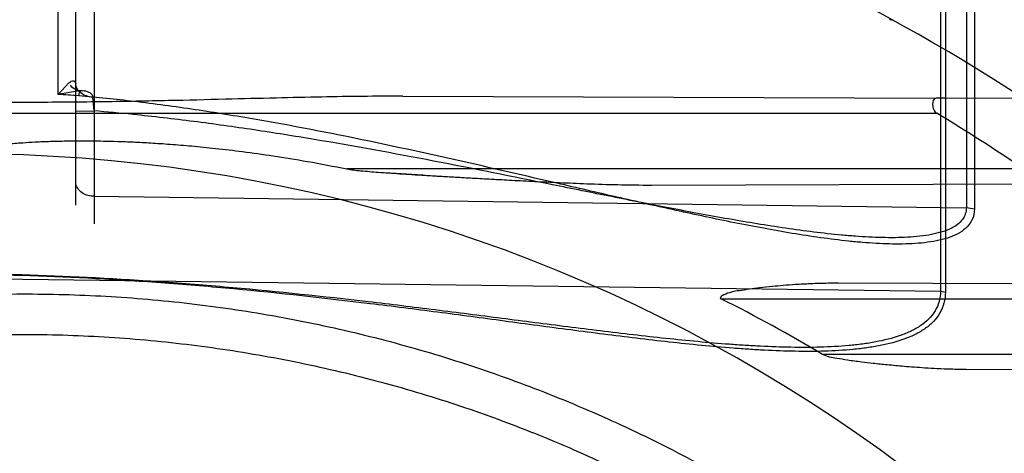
# Model space of a CAD drawing. Header units: millimetres. Extents: x 0 to 297, y 0 to 210.
# Tile 32 of 256: x 147.5131 to 147.6458, y 91.5267 to 91.5852. Entities that reach past the tile are written whole.
import ezdxf

# ---------------------------------------------------------------- set-up
doc = ezdxf.new("R2010")
doc.units = ezdxf.units.MM
doc.header["$LTSCALE"] = 16.335
doc.layers.get('0').update_dxf_attribs({"linetype": 'CONTINUOUS'})
for name, color, linetype in [('01_GLOBAL', 7, 'CONTINUOUS'), ('INTFCLR_1', 7, 'CONTINUOUS'), ('INTFCLR_144815', 7, 'CONTINUOUS')]:
    doc.layers.add(name, color=color, linetype=linetype)

msp = doc.modelspace()

# ---------------------------------------------------------------- linework, layer by layer
at = {"color": 7, "linetype": 'Continuous'}
msp.add_circle((148.2308034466, 92.1164639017), 1.9, dxfattribs=at)
at = {"color": 9, "linetype": 'Continuous'}
msp.add_arc((148.2308034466, 92.1164639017), 1.8756493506, 182.9674534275, 267.0325465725, dxfattribs=at)
at = {"layer": '01_GLOBAL', "color": 7, "linetype": 'Continuous'}
msp.add_circle((148.2308034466, 92.1164639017), 1.925, dxfattribs=at)
at = {"layer": 'INTFCLR_1', "color": 9, "linetype": 'Continuous'}
for p, q in [((147.5182678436, 91.5751166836), (147.5182678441, 91.6539639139)), ((147.5206636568, 91.560170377), (147.5206636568, 91.6505999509)), ((147.5231200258, 91.6505999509), (147.5231200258, 91.55767075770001)), ((147.6407002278, 91.61871822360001), (147.6407002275, 91.5598441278)), ((147.6417817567, 91.61845895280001), (147.6417817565, 91.55964303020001)), ((147.6371989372, 91.6042165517), (147.6371989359, 91.54859623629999)), ((147.6378626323, 91.6040536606), (147.6378626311, 91.5484698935)), ((147.5182678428, 91.57511668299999), (147.519739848, 91.57666272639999)), ((147.5211214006, 91.57560421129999), (147.5182678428, 91.57511668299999)), ((147.5211211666, 91.5756013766), (147.5210544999, 91.5749383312)), ((147.5231200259, 91.5728991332), (147.5229576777, 91.5747462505)), ((147.5647430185, 91.5748678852), (147.6377611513, 91.5746130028)), ((147.5006636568, 91.57257411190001), (147.6367015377, 91.57257411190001)), ((147.5206636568, 91.57286829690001), (147.5231200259, 91.5728991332)), ((147.6484319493, 91.5650741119), (147.5571800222, 91.5650741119)), ((147.5982877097, 91.56289743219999), (147.6551468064, 91.5630959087)), ((147.5231200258, 91.5613891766), (147.6407002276, 91.5598441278)), ((147.6417817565, 91.5596430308), (147.6407002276, 91.5598441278)), ((147.5056636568, 91.5503246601), (147.6371989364, 91.54859623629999)), ((147.6723545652, 91.5494922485), (147.6234423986, 91.5496629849)), ((147.6371989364, 91.54859623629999), (147.6378626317, 91.5484698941)), ((147.6076236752, 91.5475741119), (147.6712840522, 91.5475741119)), ((147.679617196, 91.54007411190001), (147.6213170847, 91.54007411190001)), ((147.6406789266, 91.53804540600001), (147.6846089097, 91.53819875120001))]:
    msp.add_line(p, q, dxfattribs=at)
at = {"layer": 'INTFCLR_1', "color": 6, "linetype": 'Continuous'}
msp.add_line((147.648388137, 91.5745759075), (147.6377611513, 91.5746130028), dxfattribs=at)
at = {"layer": 'INTFCLR_1', "color": 7, "linetype": 'Continuous'}
msp.add_line((147.5674590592, 91.56423297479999), (147.5623141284, 91.56456742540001), dxfattribs=at)
at = {"layer": 'INTFCLR_1', "color": 6, "linetype": 'Continuous'}
for centre, radius, start, end in [((147.5056636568, 91.35632411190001), 0.3017258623, 270, 90.00000002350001), ((147.5056636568, 91.35632411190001), 0.2867456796, 270, 90.00000002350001), ((147.5070384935, 91.3568490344), 0.2516938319, 55.82187042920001, 58.99173825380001), ((147.5138778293, 91.36016422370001), 0.2095489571, 59.1550388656, 63.4249459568)]:
    msp.add_arc(centre, radius, start, end, dxfattribs=at)
at = {"layer": 'INTFCLR_1', "color": 9, "linetype": 'Continuous'}
for centre, radius, start, end in [((147.5056636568, 91.35632411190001), 0.2607760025, 56.81755615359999, 90), ((147.6302890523, 91.5836840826), 0.0015, 61.2710318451, 88.99999997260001), ((147.5056636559, 91.35632409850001), 0.219155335, 85.9729165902, 86.7029528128), ((147.5056636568, 91.35632411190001), 0.2107755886, 22.4933176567, 89.9999999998)]:
    msp.add_arc(centre, radius, start, end, dxfattribs=at)
at = {"layer": 'INTFCLR_1', "color": 7, "linetype": 'Continuous'}
msp.add_arc((147.6441153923, 92.8206117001), 1.2587150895, 266.5084999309, 266.7431427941, dxfattribs=at)
at = {"layer": 'INTFCLR_1', "color": 9, "linetype": 'Continuous'}
for points, knots in [([(147.5197398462, 91.5766627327), (147.5199320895, 91.5768005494), (147.5203545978, 91.5771718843), (147.5206636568, 91.5766978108), (147.5206636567, 91.5765334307)], [0, 0, 0, 0, 0.5899924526, 1, 1, 1, 1]), ([(147.5229576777, 91.5747462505), (147.5223817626, 91.57478032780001), (147.5213163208, 91.5750632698), (147.5206636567, 91.5760727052), (147.5206636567, 91.5765334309)], [0, 0, 0, 0, 0.5559904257, 1, 1, 1, 1]), ([(147.6417817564, 91.5596430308), (147.6417817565, 91.55920222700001), (147.6415517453, 91.5578830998), (147.6401562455, 91.5565672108), (147.6384854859, 91.55583727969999), (147.6370257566, 91.5554269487), (147.6348905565, 91.5550644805), (147.6320365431, 91.5549012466), (147.6291032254, 91.5549834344), (147.6266771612, 91.55515436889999), (147.6241770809, 91.5553912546), (147.6210171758, 91.5557868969), (147.615891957, 91.5565794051), (147.6094000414, 91.5577972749), (147.6028677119, 91.55918558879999), (147.5975747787, 91.56036566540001), (147.5922229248, 91.5615850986), (147.582826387, 91.5637680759), (147.5693778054, 91.56688336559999), (147.5558565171, 91.569747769), (147.5449711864, 91.5717571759), (147.5367673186, 91.5730871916), (147.5287940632, 91.57416480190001), (147.5235470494, 91.5747162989), (147.5210544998, 91.5749383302)], [0, 0, 0, 0, 0.0105992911, 0.0310934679, 0.0424744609, 0.0545634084, 0.0673977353, 0.0945087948, 0.1231162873, 0.1379212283, 0.1529827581, 0.1834962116, 0.2144785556, 0.2776740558, 0.3422856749, 0.375053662, 0.4080688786, 0.4742708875, 0.6070137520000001, 0.7400072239, 0.8065626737, 0.8731611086, 0.9398284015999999, 1, 1, 1, 1]), ([(147.5229576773, 91.5747462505), (147.5229487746, 91.57488417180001), (147.5225894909, 91.5755793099), (147.5216943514, 91.5755952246), (147.521112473, 91.5756058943)], [0, 0, 0, 0, 0.1919067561, 1, 1, 1, 1]), ([(147.640700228, 91.5598441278), (147.6407002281, 91.55927751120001), (147.6402757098, 91.5580713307), (147.6388769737, 91.5571154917), (147.6374231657, 91.5565532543), (147.635979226, 91.5562064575), (147.6338621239, 91.55589685), (147.6310347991, 91.555763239), (147.6281271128, 91.55584048), (147.6257208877, 91.55599354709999), (147.6232421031, 91.5562035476), (147.620109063, 91.5565518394), (147.615027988, 91.5572462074), (147.608590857, 91.5583090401), (147.6021097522, 91.5595173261), (147.5968592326, 91.5605421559), (147.5915518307, 91.561599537), (147.5822320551, 91.56348935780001), (147.5688880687, 91.56617839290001), (147.5554784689, 91.56863896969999), (147.5446862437, 91.5703592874), (147.536549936, 91.5714957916), (147.5293568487, 91.57233141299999), (147.5248733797, 91.5727515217), (147.5231200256, 91.5728991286)], [0, 0, 0, 0, 0.0140787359, 0.0291687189, 0.0405751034, 0.0528433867, 0.06594406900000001, 0.0937081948, 0.123024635, 0.1381899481, 0.1536114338, 0.1848321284, 0.2165029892, 0.2810258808, 0.3469149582, 0.3803098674, 0.4139471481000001, 0.4813795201, 0.6165913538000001, 0.7521693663, 0.8200912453, 0.8881179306, 0.9562802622, 1, 1, 1, 1]), ([(147.5231200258, 91.5613891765), (147.5225717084, 91.5613963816), (147.5214408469, 91.56163997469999), (147.5206636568, 91.56271220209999), (147.5206636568, 91.56327091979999)], [0, 0, 0, 0, 0.4953241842, 1, 1, 1, 1]), ([(147.6371989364, 91.54859623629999), (147.6371989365, 91.5481229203), (147.6370843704, 91.5471921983), (147.6365304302, 91.5459064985), (147.6356585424, 91.5448170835), (147.6345385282, 91.5439163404), (147.6332245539, 91.5431790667), (147.6312149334, 91.54236475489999), (147.6290019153, 91.5418213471), (147.6266757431, 91.5414524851), (147.624194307, 91.54117864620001), (147.6209803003, 91.5410086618), (147.6170140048, 91.54100433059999), (147.6136270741, 91.5411276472), (147.6108612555, 91.5412856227), (147.6080374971, 91.5414811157), (147.6044696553, 91.54178389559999), (147.6001484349, 91.5422170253), (147.5943060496, 91.54286874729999), (147.5869417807, 91.5437777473), (147.5780503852, 91.544927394), (147.5690882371, 91.5460766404), (147.5570127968, 91.5475487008), (147.5448421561, 91.54883716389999), (147.5341241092, 91.5497038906), (147.5279556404, 91.550116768), (147.5189854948, 91.55063024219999), (147.5115506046, 91.55087572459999), (147.5056636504, 91.5509511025)], [0, 0, 0, 0, 0.0104860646, 0.0204761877, 0.0306271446, 0.0410848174, 0.0521313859, 0.0638920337, 0.0890319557, 0.1023818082, 0.1160723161, 0.1443183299, 0.1736348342, 0.2039189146, 0.219389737, 0.2350089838, 0.2666261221, 0.2987127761, 0.3312205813, 0.3968618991, 0.4630987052, 0.529845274, 0.597038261, 0.7326043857, 0.8009458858, 0.8352534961, 0.8695669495, 1, 1, 1, 1]), ([(147.6378626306, 91.5484698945), (147.6378626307, 91.54797214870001), (147.6377483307, 91.54699677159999), (147.6371942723, 91.54564548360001), (147.6363192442, 91.544497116), (147.6351927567, 91.5435462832), (147.6338707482, 91.5427679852), (147.6318520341, 91.5419095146), (147.6296250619, 91.5413345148), (147.627284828, 91.5409440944), (147.624790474, 91.5406537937), (147.6215592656, 91.5404721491), (147.6175717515, 91.5404642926), (147.6141669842, 91.5405913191), (147.6113867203, 91.5407553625), (147.6085480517, 91.5409588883), (147.6049613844, 91.5412748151), (147.6006175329, 91.541727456), (147.5947443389, 91.5424092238), (147.5873414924, 91.5433610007), (147.5784038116, 91.54456552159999), (147.5693949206, 91.5457700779), (147.5572570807, 91.5473131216), (147.5450227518, 91.5486636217), (147.5342474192, 91.5495710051), (147.5280463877, 91.550002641), (147.519038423, 91.5505381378), (147.5115729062, 91.5507924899), (147.5056636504, 91.5508685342)], [0, 0, 0, 0, 0.0109495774, 0.0213196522, 0.0317515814, 0.042393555, 0.05355310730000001, 0.0653771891, 0.09055277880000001, 0.1038959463, 0.1175707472, 0.1457706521, 0.1750333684, 0.2052626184, 0.220706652, 0.2362998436, 0.2678673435, 0.2999076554, 0.3323720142, 0.397933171, 0.4640942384, 0.5307643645, 0.5978761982, 0.7332556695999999, 0.8014900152, 0.8357407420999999, 0.869995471, 1, 1, 1, 1])]:
    msp.add_open_spline(points, degree=3, knots=knots, dxfattribs=at)
msp.add_open_spline([(147.5211124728, 91.5756058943), (147.520652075, 91.5756880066), (147.5201668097, 91.5759625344), (147.5199349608, 91.5763686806)], degree=3, dxfattribs=at)
at = {"layer": 'INTFCLR_1', "color": 6, "linetype": 'Continuous'}
for points, knots in [([(147.5647430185, 91.5748678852), (147.5629341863, 91.5748741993), (147.5592966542, 91.5748563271), (147.5536068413, 91.57476522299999), (147.5474417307, 91.5746236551), (147.5405508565, 91.57444608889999), (147.5328274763, 91.5742570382), (147.5242569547, 91.5740988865), (147.5150918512, 91.57401828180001), (147.5088120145, 91.5740325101), (147.5056636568, 91.5740554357)], [0, 0, 0, 0, 0.09183865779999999, 0.1846797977, 0.2889176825, 0.4049349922, 0.5346599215, 0.6811662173, 0.8401472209, 1, 1, 1, 1]), ([(147.6377611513, 91.5746130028), (147.6372872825, 91.57461465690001), (147.6357861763, 91.5749308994), (147.6361535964, 91.5729035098), (147.6367015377, 91.57257411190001)], [0, 0, 0, 0, 0.4256836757, 1, 1, 1, 1]), ([(147.5056636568, 91.56710011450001), (147.5056565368, 91.56759418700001), (147.507143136, 91.5677605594), (147.5083893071, 91.5680887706), (147.5099499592, 91.5682831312), (147.5116275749, 91.56846847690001), (147.5133926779, 91.5686079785), (147.515314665, 91.56872185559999), (147.5173822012, 91.56880639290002), (147.5193564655, 91.5688499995), (147.521171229, 91.56886374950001), (147.5227397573, 91.5688590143), (147.5244704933, 91.56883448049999), (147.526383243, 91.568784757), (147.5285011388, 91.56870304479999), (147.5308510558, 91.5685806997), (147.5334647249, 91.56840660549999), (147.5363797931, 91.5681663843), (147.5396416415, 91.56784116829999), (147.5433048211, 91.5674063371), (147.5474357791, 91.56682786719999), (147.5521180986, 91.566064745), (147.5554208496, 91.5654283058), (147.5571800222, 91.5650741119)], [0, 0, 0, 0, 0.0285057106, 0.0566700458, 0.0859345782, 0.1158534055, 0.1550320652, 0.1877298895, 0.2270074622, 0.2743724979, 0.3016524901, 0.3317002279, 0.3648588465, 0.4015053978, 0.4420802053, 0.4871264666, 0.5372499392, 0.5931896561, 0.6558574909, 0.7263470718, 0.8059856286, 0.8964777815, 1, 1, 1, 1]), ([(147.5056636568, 91.5480468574), (147.5075452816, 91.5481270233), (147.5113111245, 91.5482318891), (147.5169618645, 91.5482226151), (147.5226099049, 91.5480467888), (147.5282502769, 91.5477045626), (147.5338781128, 91.54719623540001), (147.5394885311, 91.54652224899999), (147.545076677, 91.54568318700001), (147.5506377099, 91.54467977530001), (147.5561668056, 91.54351288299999), (147.5616591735, 91.54218351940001), (147.5671100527, 91.5406928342), (147.5725147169, 91.5390421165), (147.5778684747, 91.537232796), (147.5831666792, 91.5352664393), (147.588404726, 91.53314475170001), (147.5935780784, 91.5308695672), (147.5986823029, 91.5284428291), (147.6037129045, 91.5258666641), (147.6086655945, 91.5231432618), (147.6135359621, 91.5202750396), (147.6183199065, 91.51726440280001), (147.6230131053, 91.5141140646), (147.6276115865, 91.5108266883), (147.6321112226, 91.50740522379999), (147.6365082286, 91.50385254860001), (147.6407986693, 91.5001718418), (147.6449789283, 91.496366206), (147.6490452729, 91.49243903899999), (147.6529942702, 91.4883936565), (147.6568224, 91.48423366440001), (147.6605264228, 91.4799625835), (147.6641030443, 91.4755842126), (147.6675492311, 91.4711022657), (147.6708619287, 91.4665207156), (147.6740383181, 91.46184346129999), (147.6770755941, 91.4570746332), (147.67997116, 91.4522183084), (147.6827224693, 91.4472787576), (147.6853271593, 91.4422602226), (147.6877829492, 91.43716709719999), (147.690087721, 91.432003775), (147.6922394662, 91.42677475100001), (147.6942363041, 91.42148460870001), (147.6954631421, 91.4179200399), (147.6960501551, 91.41612921)], [0, 0, 0, 0, 0.0227205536, 0.0454410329, 0.06816134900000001, 0.09088163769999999, 0.1136018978, 0.1363221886, 0.1590426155, 0.1817632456, 0.2044840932, 0.2272051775, 0.2499266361, 0.2726484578, 0.2953706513, 0.3180932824, 0.3408163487, 0.363539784, 0.3862638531, 0.4089891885, 0.4317141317, 0.4544408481, 0.4771673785, 0.4998953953, 0.5226228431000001, 0.5453516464, 0.5680799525, 0.5908095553, 0.6135387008, 0.6362690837, 0.6589990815, 0.6817302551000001, 0.7044610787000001, 0.7271930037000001, 0.7499246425, 0.7726572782, 0.7953897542, 0.8181230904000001, 0.8408563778, 0.8635903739, 0.8863244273, 0.90905904, 0.9317938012, 0.9545290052, 0.9772643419, 1, 1, 1, 1]), ([(147.5056636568, 91.542618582), (147.5093784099, 91.54277100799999), (147.5168190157, 91.54285292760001), (147.5279643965, 91.5423087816), (147.5390774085, 91.5410953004), (147.5501528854, 91.5392079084), (147.5611257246, 91.53664657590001), (147.5717583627, 91.5334750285), (147.5821569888, 91.5296933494), (147.5923175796, 91.5253049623), (147.6023615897, 91.520227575), (147.6120791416, 91.5145539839), (147.6214308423, 91.50830836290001), (147.6303857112, 91.5015135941), (147.6389108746, 91.49419493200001), (147.6469786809, 91.4863772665), (147.6545579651, 91.4780922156), (147.6616230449, 91.46936818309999), (147.6681444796, 91.4602439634), (147.6741035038, 91.4507490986), (147.6794813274, 91.4409141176), (147.6842574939, 91.4307767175), (147.6884131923, 91.42037992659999), (147.6919364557, 91.40975773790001), (147.6948170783, 91.3989428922), (147.6970449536, 91.3879725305), (147.6986113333, 91.37688836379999), (147.6995102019, 91.36573518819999), (147.6997390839, 91.3545597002), (147.6992991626, 91.34340138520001), (147.698193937, 91.3322970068), (147.6964275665, 91.321279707), (147.6940063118, 91.3103876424), (147.69093851, 91.2996591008), (147.6872359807, 91.2891354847), (147.6829137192, 91.2788581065), (147.6779896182, 91.26886523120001), (147.6724805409, 91.2591877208), (147.6664087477, 91.2498632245), (147.6597968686, 91.2409240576), (147.6526699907, 91.2324006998), (147.6450470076, 91.2243151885), (147.6369609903, 91.2167031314), (147.6284363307, 91.2095857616), (147.6195078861, 91.2029913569), (147.6102055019, 91.1969422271), (147.6005665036, 91.1914608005), (147.5906349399, 91.1865695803), (147.5806493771, 91.18236842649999), (147.5709252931, 91.17892032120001), (147.5618952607, 91.1762516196), (147.5537200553, 91.17425642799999), (147.5464382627, 91.17280130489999), (147.5395220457, 91.17168651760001), (147.532373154, 91.1708016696), (147.5244248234, 91.1701421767), (147.5154192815, 91.1698032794), (147.5090572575, 91.1698903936), (147.5056636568, 91.1700296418)], [0, 0, 0, 0, 0.0185657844, 0.0371317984, 0.05569073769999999, 0.0743563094, 0.09320240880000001, 0.1119235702, 0.129729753, 0.1484268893, 0.1671582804, 0.1858963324, 0.2045840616, 0.2232805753, 0.241995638, 0.2606572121, 0.2793460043, 0.298034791, 0.3166822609, 0.3353170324, 0.3539796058, 0.3726237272, 0.3912431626, 0.4098577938, 0.4284754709, 0.4470981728, 0.4657246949, 0.4843423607, 0.5029403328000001, 0.5215094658, 0.5400731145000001, 0.5586325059, 0.5771954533, 0.5957587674, 0.6143211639, 0.6328711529, 0.651401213, 0.6699184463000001, 0.6884460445, 0.7069331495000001, 0.7254085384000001, 0.7438945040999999, 0.7623917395, 0.7808314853, 0.7993176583, 0.8177869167, 0.8362093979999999, 0.8546575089, 0.8730374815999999, 0.8902753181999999, 0.9061521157, 0.9200376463, 0.9322836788, 0.9432240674, 0.9550134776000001, 0.9682465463, 0.9830392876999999, 1, 1, 1, 1]), ([(147.6406789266, 91.53804540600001), (147.6399945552, 91.5380430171), (147.6386918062, 91.5380634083), (147.6368377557, 91.53813823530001), (147.6351794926, 91.5382332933), (147.6336931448, 91.5383366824), (147.6319939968, 91.5384720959), (147.6301540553, 91.5386410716), (147.6282340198, 91.53884044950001), (147.6264482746, 91.53905285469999), (147.624804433, 91.5392634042), (147.6230643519, 91.5395776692), (147.6218835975, 91.53973582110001), (147.6213170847, 91.54007411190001)], [0, 0, 0, 0, 0.105204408, 0.2002450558, 0.2852284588, 0.3605267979, 0.4292798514, 0.5472482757, 0.6445682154, 0.7259512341, 0.8238787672, 0.8985686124, 1, 1, 1, 1])]:
    msp.add_open_spline(points, degree=3, knots=knots, dxfattribs=at)
at = {"layer": 'INTFCLR_1', "color": 7, "linetype": 'Continuous'}
for points, knots in [([(147.5571800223, 91.5650741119), (147.5578067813, 91.56495702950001), (147.5592282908, 91.5648053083), (147.5611106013, 91.56465328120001), (147.5628591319, 91.5645280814), (147.5643658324, 91.56442678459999), (147.5660097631, 91.564321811), (147.5678053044, 91.5642114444), (147.5697635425, 91.5640938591), (147.5718964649, 91.5639690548), (147.574221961, 91.5638366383), (147.5767626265, 91.56369599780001), (147.5795431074, 91.5635461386), (147.5825926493, 91.5633887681), (147.5859535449, 91.5632277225), (147.5896892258, 91.5630720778), (147.5938406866, 91.5629293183), (147.5967584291, 91.56290647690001), (147.5982877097, 91.56289743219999)], [0, 0, 0, 0, 0.0464524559, 0.1039735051, 0.1376438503, 0.1741562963, 0.2139944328, 0.2576554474, 0.3052176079, 0.3569188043, 0.4133153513, 0.4749160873, 0.5423024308, 0.6161812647, 0.6973861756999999, 0.7874396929, 0.8885822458, 1, 1, 1, 1]), ([(147.6234423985, 91.5496629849), (147.6229882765, 91.5496640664), (147.6217360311, 91.5496576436), (147.6198126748, 91.54959965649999), (147.6177813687, 91.5494893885), (147.6160706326, 91.5493620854), (147.6144511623, 91.54921664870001), (147.6129370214, 91.5490496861), (147.6114813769, 91.5488766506), (147.6100302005, 91.54861551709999), (147.6090392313, 91.5485837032), (147.6072082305, 91.5477870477), (147.6076236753, 91.5475741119)], [0, 0, 0, 0, 0.08430598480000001, 0.2324668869, 0.3571549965, 0.461983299, 0.550786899, 0.6594351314, 0.7429957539, 0.8283614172, 0.9133339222, 1, 1, 1, 1])]:
    msp.add_open_spline(points, degree=3, knots=knots, dxfattribs=at)
at = {"layer": 'INTFCLR_144815', "color": 6, "linetype": 'Continuous'}
for radius in [0.3190566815, 0.3040475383]:
    msp.add_circle((147.5056636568, 91.35632411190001), radius, dxfattribs=at)
for radius, start, end in [(0.4398395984, 313.9937911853, 154.5150993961), (0.4217045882, 71.6563998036, 156.0440844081), (0.4149257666, 70.9981667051, 162.0018332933), (0.3305190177, 45.0000000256, 314.9999999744), (0.329927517, 44.99999995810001, 315.0000000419), (0.3294494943, 44.99999997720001, 315.0000000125), (0.2978344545, 25.6072723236, 64.3927276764), (0.2828253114, 27.0737153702, 62.92628462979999)]:
    msp.add_arc((147.5056636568, 91.35632411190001), radius, start, end, dxfattribs=at)
at = {"layer": 'INTFCLR_144815', "color": 9, "linetype": 'Continuous'}
for radius, start, end in [(0.4367478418, 71.617857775, 156.0236179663), (0.4317480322, 71.6178577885, 156.0236179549), (0.4132177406, 70.768222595, 162.2317774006)]:
    msp.add_arc((147.5056636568, 91.35632411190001), radius, start, end, dxfattribs=at)

doc.saveas('drawing.dxf')
